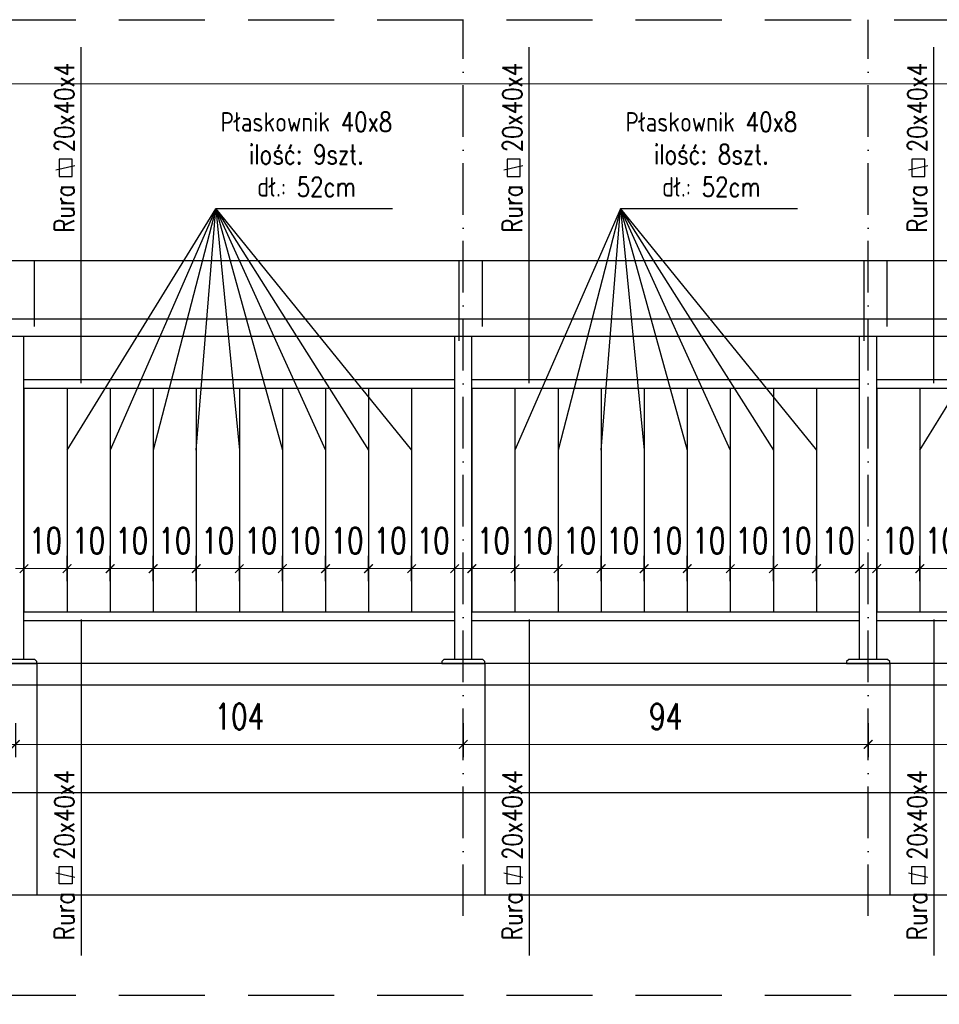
# Model space of a CAD drawing. Header units: millimetres. Extents: x 31969 to 285678, y -69766 to -1123.
# Tile 33 of 176: x 139490 to 139704, y -18505 to -18277. Entities that reach past the tile are written whole.
import ezdxf

# ---------------------------------------------------------------- set-up
doc = ezdxf.new("R2010")
doc.units = ezdxf.units.MM
for name, pattern in [('ACAD_ISO03W100', [30, 12, -18]), ('ACAD_ISO10W100', [18, 12, -3, 0, -3]), ('HIDDEN', [0.375, 0.25, -0.125])]:
    doc.linetypes.add(name, pattern=pattern)
for name, color, linetype in [('a-balustrady detal', 5, 'Continuous'), ('a-opis 2', 1, 'Continuous'), ('a-osie', 4, 'ACAD_ISO10W100'), ('a-przerywana', 250, 'HIDDEN'), ('a-widokowa', 3, 'Continuous'), ('a-wymiary', 11, 'Continuous')]:
    doc.layers.add(name, color=color, linetype=linetype)
doc.styles.add('WYMIAR', font='romans.shx', dxfattribs={"width": 0.8})
doc.styles.add('WYMIARY', font='simplex.shx', dxfattribs={"width": 0.75})
doc.dimstyles.new('MAREK50', dxfattribs={"dimtxt": 12.5, "dimasz": 5, "dimexe": 3, "dimexo": 2, "dimgap": 3.5, "dimtad": 1, "dimdec": 1, "dimdsep": 46, "dimtxsty": 'WYMIARY', "dimblk1": 'ARCHTICK', "dimblk2": 'ARCHTICK', "dimsah": 1, "dimcen": 2.5, "dimdle": 5, "dimadec": 0, "dimazin": 0, "dimtfac": 1, "dimtdec": 1, "dimtmove": 1, "dimatfit": 3, "dimldrblk": 'ARCHTICK', "dimfxl": 1, "dimtolj": 1, "dimtzin": 0, "dimarcsym": 0})

# ---------------------------------------------------------------- blocks, each defined once
blk = doc.blocks.new('_ARCHTICK')
at = {"color": 0, "linetype": 'ByBlock', "const_width": 0.15}
blk.add_lwpolyline([(-0.5, -0.5), (0.5, 0.5)], dxfattribs=at)
blk = doc.blocks.new('*D347')
at = {"layer": 'a-wymiary', "color": 0, "linetype": 'ACAD_ISO03W100', "lineweight": -2, "ltscale": 100}
blk.add_line((139699.4, -18407.16), (139699.4, -18401.27), dxfattribs=at)
at = {"layer": 'a-wymiary', "color": 0, "lineweight": -2, "ltscale": 100}
blk.add_line((139709.4, -18407.16), (139709.4, -18401.27), dxfattribs=at)
at = {"layer": 'a-wymiary', "color": 0, "lineweight": 0, "ltscale": 100}
blk.add_line((139697.4, -18404.27), (139711.4, -18404.27), dxfattribs=at)
at = {"layer": 'DEFPOINTS', "color": 0, "ltscale": 100}
for p in [(139709.4, -18404.27), (139699.4, -18409.16), (139709.4, -18409.16)]:
    blk.add_point(p, dxfattribs=at)
at = {"layer": 'a-wymiary', "color": 0, "lineweight": 0, "ltscale": 100, "xscale": 2, "yscale": 2, "zscale": 2, "rotation": 180}
blk.add_blockref('_ARCHTICK', (139699.4, -18404.27), dxfattribs=at)
at = {"layer": 'a-wymiary', "color": 0, "lineweight": 0, "ltscale": 100, "xscale": 2, "yscale": 2, "zscale": 2}
blk.add_blockref('_ARCHTICK', (139709.4, -18404.27), dxfattribs=at)
at = {"layer": 'a-wymiary', "color": 0, "ltscale": 100, "insert": (139704.4, -18397.77), "char_height": 6, "attachment_point": 5, "style": 'WYMIARY'}
blk.add_mtext('\\A1;10', dxfattribs=at)
blk = doc.blocks.new('*D346')
at = {"layer": 'a-wymiary', "color": 0, "linetype": 'ACAD_ISO03W100', "lineweight": -2, "ltscale": 100}
blk.add_line((139689.4, -18407.16), (139689.4, -18401.27), dxfattribs=at)
at = {"layer": 'a-wymiary', "color": 0, "lineweight": -2, "ltscale": 100}
blk.add_line((139699.4, -18407.16), (139699.4, -18401.27), dxfattribs=at)
at = {"layer": 'a-wymiary', "color": 0, "lineweight": 0, "ltscale": 100}
blk.add_line((139687.4, -18404.27), (139701.4, -18404.27), dxfattribs=at)
at = {"layer": 'DEFPOINTS', "color": 0, "ltscale": 100}
for p in [(139699.4, -18404.27), (139689.4, -18409.16), (139699.4, -18409.16)]:
    blk.add_point(p, dxfattribs=at)
at = {"layer": 'a-wymiary', "color": 0, "lineweight": 0, "ltscale": 100, "xscale": 2, "yscale": 2, "zscale": 2, "rotation": 180}
blk.add_blockref('_ARCHTICK', (139689.4, -18404.27), dxfattribs=at)
at = {"layer": 'a-wymiary', "color": 0, "lineweight": 0, "ltscale": 100, "xscale": 2, "yscale": 2, "zscale": 2}
blk.add_blockref('_ARCHTICK', (139699.4, -18404.27), dxfattribs=at)
at = {"layer": 'a-wymiary', "color": 0, "ltscale": 100, "insert": (139694.4, -18397.77), "char_height": 6, "attachment_point": 5, "style": 'WYMIARY'}
blk.add_mtext('\\A1;10', dxfattribs=at)
blk = doc.blocks.new('*D355')
at = {"layer": 'a-wymiary', "color": 0, "linetype": 'ACAD_ISO03W100', "lineweight": -2, "ltscale": 100}
blk.add_line((139605.4, -18407.16), (139605.4, -18401.27), dxfattribs=at)
at = {"layer": 'a-wymiary', "color": 0, "lineweight": -2, "ltscale": 100}
blk.add_line((139615.4, -18407.16), (139615.4, -18401.27), dxfattribs=at)
at = {"layer": 'a-wymiary', "color": 0, "lineweight": 0, "ltscale": 100}
blk.add_line((139603.4, -18404.27), (139617.4, -18404.27), dxfattribs=at)
at = {"layer": 'DEFPOINTS', "color": 0, "ltscale": 100}
for p in [(139615.4, -18404.27), (139605.4, -18409.16), (139615.4, -18409.16)]:
    blk.add_point(p, dxfattribs=at)
at = {"layer": 'a-wymiary', "color": 0, "lineweight": 0, "ltscale": 100, "xscale": 2, "yscale": 2, "zscale": 2, "rotation": 180}
blk.add_blockref('_ARCHTICK', (139605.4, -18404.27), dxfattribs=at)
at = {"layer": 'a-wymiary', "color": 0, "lineweight": 0, "ltscale": 100, "xscale": 2, "yscale": 2, "zscale": 2}
blk.add_blockref('_ARCHTICK', (139615.4, -18404.27), dxfattribs=at)
at = {"layer": 'a-wymiary', "color": 0, "ltscale": 100, "insert": (139610.4, -18397.77), "char_height": 6, "attachment_point": 5, "style": 'WYMIARY'}
blk.add_mtext('\\A1;10', dxfattribs=at)
blk = doc.blocks.new('*D356')
at = {"layer": 'a-wymiary', "color": 0, "linetype": 'ACAD_ISO03W100', "lineweight": -2, "ltscale": 100}
blk.add_line((139615.4, -18407.16), (139615.4, -18401.27), dxfattribs=at)
at = {"layer": 'a-wymiary', "color": 0, "lineweight": -2, "ltscale": 100}
blk.add_line((139625.4, -18407.16), (139625.4, -18401.27), dxfattribs=at)
at = {"layer": 'a-wymiary', "color": 0, "lineweight": 0, "ltscale": 100}
blk.add_line((139613.4, -18404.27), (139627.4, -18404.27), dxfattribs=at)
at = {"layer": 'DEFPOINTS', "color": 0, "ltscale": 100}
for p in [(139625.4, -18404.27), (139615.4, -18409.16), (139625.4, -18409.16)]:
    blk.add_point(p, dxfattribs=at)
at = {"layer": 'a-wymiary', "color": 0, "lineweight": 0, "ltscale": 100, "xscale": 2, "yscale": 2, "zscale": 2, "rotation": 180}
blk.add_blockref('_ARCHTICK', (139615.4, -18404.27), dxfattribs=at)
at = {"layer": 'a-wymiary', "color": 0, "lineweight": 0, "ltscale": 100, "xscale": 2, "yscale": 2, "zscale": 2}
blk.add_blockref('_ARCHTICK', (139625.4, -18404.27), dxfattribs=at)
at = {"layer": 'a-wymiary', "color": 0, "ltscale": 100, "insert": (139620.4, -18397.77), "char_height": 6, "attachment_point": 5, "style": 'WYMIARY'}
blk.add_mtext('\\A1;10', dxfattribs=at)
blk = doc.blocks.new('*D357')
at = {"layer": 'a-wymiary', "color": 0, "linetype": 'ACAD_ISO03W100', "lineweight": -2, "ltscale": 100}
blk.add_line((139625.4, -18407.16), (139625.4, -18401.27), dxfattribs=at)
at = {"layer": 'a-wymiary', "color": 0, "lineweight": -2, "ltscale": 100}
blk.add_line((139635.4, -18407.16), (139635.4, -18401.27), dxfattribs=at)
at = {"layer": 'a-wymiary', "color": 0, "lineweight": 0, "ltscale": 100}
blk.add_line((139623.4, -18404.27), (139637.4, -18404.27), dxfattribs=at)
at = {"layer": 'DEFPOINTS', "color": 0, "ltscale": 100}
for p in [(139635.4, -18404.27), (139625.4, -18409.16), (139635.4, -18409.16)]:
    blk.add_point(p, dxfattribs=at)
at = {"layer": 'a-wymiary', "color": 0, "lineweight": 0, "ltscale": 100, "xscale": 2, "yscale": 2, "zscale": 2, "rotation": 180}
blk.add_blockref('_ARCHTICK', (139625.4, -18404.27), dxfattribs=at)
at = {"layer": 'a-wymiary', "color": 0, "lineweight": 0, "ltscale": 100, "xscale": 2, "yscale": 2, "zscale": 2}
blk.add_blockref('_ARCHTICK', (139635.4, -18404.27), dxfattribs=at)
at = {"layer": 'a-wymiary', "color": 0, "ltscale": 100, "insert": (139630.4, -18397.77), "char_height": 6, "attachment_point": 5, "style": 'WYMIARY'}
blk.add_mtext('\\A1;10', dxfattribs=at)
blk = doc.blocks.new('*D358')
at = {"layer": 'a-wymiary', "color": 0, "linetype": 'ACAD_ISO03W100', "lineweight": -2, "ltscale": 100}
blk.add_line((139635.4, -18407.16), (139635.4, -18401.27), dxfattribs=at)
at = {"layer": 'a-wymiary', "color": 0, "lineweight": -2, "ltscale": 100}
blk.add_line((139645.4, -18407.16), (139645.4, -18401.27), dxfattribs=at)
at = {"layer": 'a-wymiary', "color": 0, "lineweight": 0, "ltscale": 100}
blk.add_line((139633.4, -18404.27), (139647.4, -18404.27), dxfattribs=at)
at = {"layer": 'DEFPOINTS', "color": 0, "ltscale": 100}
for p in [(139645.4, -18404.27), (139635.4, -18409.16), (139645.4, -18409.16)]:
    blk.add_point(p, dxfattribs=at)
at = {"layer": 'a-wymiary', "color": 0, "lineweight": 0, "ltscale": 100, "xscale": 2, "yscale": 2, "zscale": 2, "rotation": 180}
blk.add_blockref('_ARCHTICK', (139635.4, -18404.27), dxfattribs=at)
at = {"layer": 'a-wymiary', "color": 0, "lineweight": 0, "ltscale": 100, "xscale": 2, "yscale": 2, "zscale": 2}
blk.add_blockref('_ARCHTICK', (139645.4, -18404.27), dxfattribs=at)
at = {"layer": 'a-wymiary', "color": 0, "ltscale": 100, "insert": (139640.4, -18397.77), "char_height": 6, "attachment_point": 5, "style": 'WYMIARY'}
blk.add_mtext('\\A1;10', dxfattribs=at)
blk = doc.blocks.new('*D359')
at = {"layer": 'a-wymiary', "color": 0, "linetype": 'ACAD_ISO03W100', "lineweight": -2, "ltscale": 100}
blk.add_line((139645.4, -18407.16), (139645.4, -18401.27), dxfattribs=at)
at = {"layer": 'a-wymiary', "color": 0, "lineweight": -2, "ltscale": 100}
blk.add_line((139655.4, -18407.16), (139655.4, -18401.27), dxfattribs=at)
at = {"layer": 'a-wymiary', "color": 0, "lineweight": 0, "ltscale": 100}
blk.add_line((139643.4, -18404.27), (139657.4, -18404.27), dxfattribs=at)
at = {"layer": 'DEFPOINTS', "color": 0, "ltscale": 100}
for p in [(139655.4, -18404.27), (139645.4, -18409.16), (139655.4, -18409.16)]:
    blk.add_point(p, dxfattribs=at)
at = {"layer": 'a-wymiary', "color": 0, "lineweight": 0, "ltscale": 100, "xscale": 2, "yscale": 2, "zscale": 2, "rotation": 180}
blk.add_blockref('_ARCHTICK', (139645.4, -18404.27), dxfattribs=at)
at = {"layer": 'a-wymiary', "color": 0, "lineweight": 0, "ltscale": 100, "xscale": 2, "yscale": 2, "zscale": 2}
blk.add_blockref('_ARCHTICK', (139655.4, -18404.27), dxfattribs=at)
at = {"layer": 'a-wymiary', "color": 0, "ltscale": 100, "insert": (139650.4, -18397.77), "char_height": 6, "attachment_point": 5, "style": 'WYMIARY'}
blk.add_mtext('\\A1;10', dxfattribs=at)
blk = doc.blocks.new('*D360')
at = {"layer": 'a-wymiary', "color": 0, "linetype": 'ACAD_ISO03W100', "lineweight": -2, "ltscale": 100}
blk.add_line((139655.4, -18407.16), (139655.4, -18401.27), dxfattribs=at)
at = {"layer": 'a-wymiary', "color": 0, "lineweight": -2, "ltscale": 100}
blk.add_line((139665.4, -18407.16), (139665.4, -18401.27), dxfattribs=at)
at = {"layer": 'a-wymiary', "color": 0, "lineweight": 0, "ltscale": 100}
blk.add_line((139653.4, -18404.27), (139667.4, -18404.27), dxfattribs=at)
at = {"layer": 'DEFPOINTS', "color": 0, "ltscale": 100}
for p in [(139665.4, -18404.27), (139655.4, -18409.16), (139665.4, -18409.16)]:
    blk.add_point(p, dxfattribs=at)
at = {"layer": 'a-wymiary', "color": 0, "lineweight": 0, "ltscale": 100, "xscale": 2, "yscale": 2, "zscale": 2, "rotation": 180}
blk.add_blockref('_ARCHTICK', (139655.4, -18404.27), dxfattribs=at)
at = {"layer": 'a-wymiary', "color": 0, "lineweight": 0, "ltscale": 100, "xscale": 2, "yscale": 2, "zscale": 2}
blk.add_blockref('_ARCHTICK', (139665.4, -18404.27), dxfattribs=at)
at = {"layer": 'a-wymiary', "color": 0, "ltscale": 100, "insert": (139660.4, -18397.77), "char_height": 6, "attachment_point": 5, "style": 'WYMIARY'}
blk.add_mtext('\\A1;10', dxfattribs=at)
blk = doc.blocks.new('*D361')
at = {"layer": 'a-wymiary', "color": 0, "linetype": 'ACAD_ISO03W100', "lineweight": -2, "ltscale": 100}
blk.add_line((139665.4, -18407.16), (139665.4, -18401.27), dxfattribs=at)
at = {"layer": 'a-wymiary', "color": 0, "lineweight": -2, "ltscale": 100}
blk.add_line((139675.4, -18407.16), (139675.4, -18401.27), dxfattribs=at)
at = {"layer": 'a-wymiary', "color": 0, "lineweight": 0, "ltscale": 100}
blk.add_line((139663.4, -18404.27), (139677.4, -18404.27), dxfattribs=at)
at = {"layer": 'DEFPOINTS', "color": 0, "ltscale": 100}
for p in [(139675.4, -18404.27), (139665.4, -18409.16), (139675.4, -18409.16)]:
    blk.add_point(p, dxfattribs=at)
at = {"layer": 'a-wymiary', "color": 0, "lineweight": 0, "ltscale": 100, "xscale": 2, "yscale": 2, "zscale": 2, "rotation": 180}
blk.add_blockref('_ARCHTICK', (139665.4, -18404.27), dxfattribs=at)
at = {"layer": 'a-wymiary', "color": 0, "lineweight": 0, "ltscale": 100, "xscale": 2, "yscale": 2, "zscale": 2}
blk.add_blockref('_ARCHTICK', (139675.4, -18404.27), dxfattribs=at)
at = {"layer": 'a-wymiary', "color": 0, "ltscale": 100, "insert": (139670.4, -18397.77), "char_height": 6, "attachment_point": 5, "style": 'WYMIARY'}
blk.add_mtext('\\A1;10', dxfattribs=at)
blk = doc.blocks.new('*D362')
at = {"layer": 'a-wymiary', "color": 0, "linetype": 'ACAD_ISO03W100', "lineweight": -2, "ltscale": 100}
blk.add_line((139675.4, -18407.16), (139675.4, -18401.27), dxfattribs=at)
at = {"layer": 'a-wymiary', "color": 0, "lineweight": -2, "ltscale": 100}
blk.add_line((139685.4, -18407.16), (139685.4, -18401.27), dxfattribs=at)
at = {"layer": 'a-wymiary', "color": 0, "lineweight": 0, "ltscale": 100}
blk.add_line((139673.4, -18404.27), (139687.4, -18404.27), dxfattribs=at)
at = {"layer": 'DEFPOINTS', "color": 0, "ltscale": 100}
for p in [(139685.4, -18404.27), (139675.4, -18409.16), (139685.4, -18409.16)]:
    blk.add_point(p, dxfattribs=at)
at = {"layer": 'a-wymiary', "color": 0, "lineweight": 0, "ltscale": 100, "xscale": 2, "yscale": 2, "zscale": 2, "rotation": 180}
blk.add_blockref('_ARCHTICK', (139675.4, -18404.27), dxfattribs=at)
at = {"layer": 'a-wymiary', "color": 0, "lineweight": 0, "ltscale": 100, "xscale": 2, "yscale": 2, "zscale": 2}
blk.add_blockref('_ARCHTICK', (139685.4, -18404.27), dxfattribs=at)
at = {"layer": 'a-wymiary', "color": 0, "ltscale": 100, "insert": (139680.4, -18397.77), "char_height": 6, "attachment_point": 5, "style": 'WYMIARY'}
blk.add_mtext('\\A1;10', dxfattribs=at)
blk = doc.blocks.new('*D354')
at = {"layer": 'a-wymiary', "color": 0, "linetype": 'ACAD_ISO03W100', "lineweight": -2, "ltscale": 100}
blk.add_line((139595.4, -18407.16), (139595.4, -18401.27), dxfattribs=at)
at = {"layer": 'a-wymiary', "color": 0, "lineweight": -2, "ltscale": 100}
blk.add_line((139605.4, -18407.16), (139605.4, -18401.27), dxfattribs=at)
at = {"layer": 'a-wymiary', "color": 0, "lineweight": 0, "ltscale": 100}
blk.add_line((139593.4, -18404.27), (139607.4, -18404.27), dxfattribs=at)
at = {"layer": 'DEFPOINTS', "color": 0, "ltscale": 100}
for p in [(139605.4, -18404.27), (139595.4, -18409.16), (139605.4, -18409.16)]:
    blk.add_point(p, dxfattribs=at)
at = {"layer": 'a-wymiary', "color": 0, "lineweight": 0, "ltscale": 100, "xscale": 2, "yscale": 2, "zscale": 2, "rotation": 180}
blk.add_blockref('_ARCHTICK', (139595.4, -18404.27), dxfattribs=at)
at = {"layer": 'a-wymiary', "color": 0, "lineweight": 0, "ltscale": 100, "xscale": 2, "yscale": 2, "zscale": 2}
blk.add_blockref('_ARCHTICK', (139605.4, -18404.27), dxfattribs=at)
at = {"layer": 'a-wymiary', "color": 0, "ltscale": 100, "insert": (139600.4, -18397.77), "char_height": 6, "attachment_point": 5, "style": 'WYMIARY'}
blk.add_mtext('\\A1;10', dxfattribs=at)
blk = doc.blocks.new('*D364')
at = {"layer": 'a-wymiary', "color": 0, "linetype": 'ACAD_ISO03W100', "lineweight": -2, "ltscale": 100}
blk.add_line((139501.4, -18407.16), (139501.4, -18401.27), dxfattribs=at)
at = {"layer": 'a-wymiary', "color": 0, "lineweight": -2, "ltscale": 100}
blk.add_line((139511.4, -18407.16), (139511.4, -18401.27), dxfattribs=at)
at = {"layer": 'a-wymiary', "color": 0, "lineweight": 0, "ltscale": 100}
blk.add_line((139499.4, -18404.27), (139513.4, -18404.27), dxfattribs=at)
at = {"layer": 'DEFPOINTS', "color": 0, "ltscale": 100}
for p in [(139511.4, -18404.27), (139501.4, -18409.16), (139511.4, -18409.16)]:
    blk.add_point(p, dxfattribs=at)
at = {"layer": 'a-wymiary', "color": 0, "lineweight": 0, "ltscale": 100, "xscale": 2, "yscale": 2, "zscale": 2, "rotation": 180}
blk.add_blockref('_ARCHTICK', (139501.4, -18404.27), dxfattribs=at)
at = {"layer": 'a-wymiary', "color": 0, "lineweight": 0, "ltscale": 100, "xscale": 2, "yscale": 2, "zscale": 2}
blk.add_blockref('_ARCHTICK', (139511.4, -18404.27), dxfattribs=at)
at = {"layer": 'a-wymiary', "color": 0, "ltscale": 100, "insert": (139506.4, -18397.77), "char_height": 6, "attachment_point": 5, "style": 'WYMIARY'}
blk.add_mtext('\\A1;10', dxfattribs=at)
blk = doc.blocks.new('*D365')
at = {"layer": 'a-wymiary', "color": 0, "linetype": 'ACAD_ISO03W100', "lineweight": -2, "ltscale": 100}
blk.add_line((139511.4, -18407.16), (139511.4, -18401.27), dxfattribs=at)
at = {"layer": 'a-wymiary', "color": 0, "lineweight": -2, "ltscale": 100}
blk.add_line((139521.4, -18407.16), (139521.4, -18401.27), dxfattribs=at)
at = {"layer": 'a-wymiary', "color": 0, "lineweight": 0, "ltscale": 100}
blk.add_line((139509.4, -18404.27), (139523.4, -18404.27), dxfattribs=at)
at = {"layer": 'DEFPOINTS', "color": 0, "ltscale": 100}
for p in [(139521.4, -18404.27), (139511.4, -18409.16), (139521.4, -18409.16)]:
    blk.add_point(p, dxfattribs=at)
at = {"layer": 'a-wymiary', "color": 0, "lineweight": 0, "ltscale": 100, "xscale": 2, "yscale": 2, "zscale": 2, "rotation": 180}
blk.add_blockref('_ARCHTICK', (139511.4, -18404.27), dxfattribs=at)
at = {"layer": 'a-wymiary', "color": 0, "lineweight": 0, "ltscale": 100, "xscale": 2, "yscale": 2, "zscale": 2}
blk.add_blockref('_ARCHTICK', (139521.4, -18404.27), dxfattribs=at)
at = {"layer": 'a-wymiary', "color": 0, "ltscale": 100, "insert": (139516.4, -18397.77), "char_height": 6, "attachment_point": 5, "style": 'WYMIARY'}
blk.add_mtext('\\A1;10', dxfattribs=at)
blk = doc.blocks.new('*D366')
at = {"layer": 'a-wymiary', "color": 0, "linetype": 'ACAD_ISO03W100', "lineweight": -2, "ltscale": 100}
blk.add_line((139521.4, -18407.16), (139521.4, -18401.27), dxfattribs=at)
at = {"layer": 'a-wymiary', "color": 0, "lineweight": -2, "ltscale": 100}
blk.add_line((139531.4, -18407.16), (139531.4, -18401.27), dxfattribs=at)
at = {"layer": 'a-wymiary', "color": 0, "lineweight": 0, "ltscale": 100}
blk.add_line((139519.4, -18404.27), (139533.4, -18404.27), dxfattribs=at)
at = {"layer": 'DEFPOINTS', "color": 0, "ltscale": 100}
for p in [(139531.4, -18404.27), (139521.4, -18409.16), (139531.4, -18409.16)]:
    blk.add_point(p, dxfattribs=at)
at = {"layer": 'a-wymiary', "color": 0, "lineweight": 0, "ltscale": 100, "xscale": 2, "yscale": 2, "zscale": 2, "rotation": 180}
blk.add_blockref('_ARCHTICK', (139521.4, -18404.27), dxfattribs=at)
at = {"layer": 'a-wymiary', "color": 0, "lineweight": 0, "ltscale": 100, "xscale": 2, "yscale": 2, "zscale": 2}
blk.add_blockref('_ARCHTICK', (139531.4, -18404.27), dxfattribs=at)
at = {"layer": 'a-wymiary', "color": 0, "ltscale": 100, "insert": (139526.4, -18397.77), "char_height": 6, "attachment_point": 5, "style": 'WYMIARY'}
blk.add_mtext('\\A1;10', dxfattribs=at)
blk = doc.blocks.new('*D367')
at = {"layer": 'a-wymiary', "color": 0, "linetype": 'ACAD_ISO03W100', "lineweight": -2, "ltscale": 100}
blk.add_line((139551.4, -18407.16), (139551.4, -18401.27), dxfattribs=at)
at = {"layer": 'a-wymiary', "color": 0, "lineweight": -2, "ltscale": 100}
blk.add_line((139561.4, -18407.16), (139561.4, -18401.27), dxfattribs=at)
at = {"layer": 'a-wymiary', "color": 0, "lineweight": 0, "ltscale": 100}
blk.add_line((139549.4, -18404.27), (139563.4, -18404.27), dxfattribs=at)
at = {"layer": 'DEFPOINTS', "color": 0, "ltscale": 100}
for p in [(139561.4, -18404.27), (139551.4, -18409.16), (139561.4, -18409.16)]:
    blk.add_point(p, dxfattribs=at)
at = {"layer": 'a-wymiary', "color": 0, "lineweight": 0, "ltscale": 100, "xscale": 2, "yscale": 2, "zscale": 2, "rotation": 180}
blk.add_blockref('_ARCHTICK', (139551.4, -18404.27), dxfattribs=at)
at = {"layer": 'a-wymiary', "color": 0, "lineweight": 0, "ltscale": 100, "xscale": 2, "yscale": 2, "zscale": 2}
blk.add_blockref('_ARCHTICK', (139561.4, -18404.27), dxfattribs=at)
at = {"layer": 'a-wymiary', "color": 0, "ltscale": 100, "insert": (139556.4, -18397.77), "char_height": 6, "attachment_point": 5, "style": 'WYMIARY'}
blk.add_mtext('\\A1;10', dxfattribs=at)
blk = doc.blocks.new('*D368')
at = {"layer": 'a-wymiary', "color": 0, "linetype": 'ACAD_ISO03W100', "lineweight": -2, "ltscale": 100}
blk.add_line((139561.4, -18407.16), (139561.4, -18401.27), dxfattribs=at)
at = {"layer": 'a-wymiary', "color": 0, "lineweight": -2, "ltscale": 100}
blk.add_line((139571.4, -18407.16), (139571.4, -18401.27), dxfattribs=at)
at = {"layer": 'a-wymiary', "color": 0, "lineweight": 0, "ltscale": 100}
blk.add_line((139559.4, -18404.27), (139573.4, -18404.27), dxfattribs=at)
at = {"layer": 'DEFPOINTS', "color": 0, "ltscale": 100}
for p in [(139571.4, -18404.27), (139561.4, -18409.16), (139571.4, -18409.16)]:
    blk.add_point(p, dxfattribs=at)
at = {"layer": 'a-wymiary', "color": 0, "lineweight": 0, "ltscale": 100, "xscale": 2, "yscale": 2, "zscale": 2, "rotation": 180}
blk.add_blockref('_ARCHTICK', (139561.4, -18404.27), dxfattribs=at)
at = {"layer": 'a-wymiary', "color": 0, "lineweight": 0, "ltscale": 100, "xscale": 2, "yscale": 2, "zscale": 2}
blk.add_blockref('_ARCHTICK', (139571.4, -18404.27), dxfattribs=at)
at = {"layer": 'a-wymiary', "color": 0, "ltscale": 100, "insert": (139566.4, -18397.77), "char_height": 6, "attachment_point": 5, "style": 'WYMIARY'}
blk.add_mtext('\\A1;10', dxfattribs=at)
blk = doc.blocks.new('*D369')
at = {"layer": 'a-wymiary', "color": 0, "linetype": 'ACAD_ISO03W100', "lineweight": -2, "ltscale": 100}
blk.add_line((139571.4, -18407.16), (139571.4, -18401.27), dxfattribs=at)
at = {"layer": 'a-wymiary', "color": 0, "lineweight": -2, "ltscale": 100}
blk.add_line((139581.4, -18407.16), (139581.4, -18401.27), dxfattribs=at)
at = {"layer": 'a-wymiary', "color": 0, "lineweight": 0, "ltscale": 100}
blk.add_line((139569.4, -18404.27), (139583.4, -18404.27), dxfattribs=at)
at = {"layer": 'DEFPOINTS', "color": 0, "ltscale": 100}
for p in [(139581.4, -18404.27), (139571.4, -18409.16), (139581.4, -18409.16)]:
    blk.add_point(p, dxfattribs=at)
at = {"layer": 'a-wymiary', "color": 0, "lineweight": 0, "ltscale": 100, "xscale": 2, "yscale": 2, "zscale": 2, "rotation": 180}
blk.add_blockref('_ARCHTICK', (139571.4, -18404.27), dxfattribs=at)
at = {"layer": 'a-wymiary', "color": 0, "lineweight": 0, "ltscale": 100, "xscale": 2, "yscale": 2, "zscale": 2}
blk.add_blockref('_ARCHTICK', (139581.4, -18404.27), dxfattribs=at)
at = {"layer": 'a-wymiary', "color": 0, "ltscale": 100, "insert": (139576.4, -18397.77), "char_height": 6, "attachment_point": 5, "style": 'WYMIARY'}
blk.add_mtext('\\A1;10', dxfattribs=at)
blk = doc.blocks.new('*D370')
at = {"layer": 'a-wymiary', "color": 0, "linetype": 'ACAD_ISO03W100', "lineweight": -2, "ltscale": 100}
blk.add_line((139581.4, -18407.16), (139581.4, -18401.27), dxfattribs=at)
at = {"layer": 'a-wymiary', "color": 0, "lineweight": -2, "ltscale": 100}
blk.add_line((139591.4, -18407.16), (139591.4, -18401.27), dxfattribs=at)
at = {"layer": 'a-wymiary', "color": 0, "lineweight": 0, "ltscale": 100}
blk.add_line((139579.4, -18404.27), (139593.4, -18404.27), dxfattribs=at)
at = {"layer": 'DEFPOINTS', "color": 0, "ltscale": 100}
for p in [(139591.4, -18404.27), (139581.4, -18409.16), (139591.4, -18409.16)]:
    blk.add_point(p, dxfattribs=at)
at = {"layer": 'a-wymiary', "color": 0, "lineweight": 0, "ltscale": 100, "xscale": 2, "yscale": 2, "zscale": 2, "rotation": 180}
blk.add_blockref('_ARCHTICK', (139581.4, -18404.27), dxfattribs=at)
at = {"layer": 'a-wymiary', "color": 0, "lineweight": 0, "ltscale": 100, "xscale": 2, "yscale": 2, "zscale": 2}
blk.add_blockref('_ARCHTICK', (139591.4, -18404.27), dxfattribs=at)
at = {"layer": 'a-wymiary', "color": 0, "ltscale": 100, "insert": (139586.4, -18397.77), "char_height": 6, "attachment_point": 5, "style": 'WYMIARY'}
blk.add_mtext('\\A1;10', dxfattribs=at)
blk = doc.blocks.new('*D363')
at = {"layer": 'a-wymiary', "color": 0, "linetype": 'ACAD_ISO03W100', "lineweight": -2, "ltscale": 100}
blk.add_line((139491.4, -18407.16), (139491.4, -18401.27), dxfattribs=at)
at = {"layer": 'a-wymiary', "color": 0, "lineweight": -2, "ltscale": 100}
blk.add_line((139501.4, -18407.16), (139501.4, -18401.27), dxfattribs=at)
at = {"layer": 'a-wymiary', "color": 0, "lineweight": 0, "ltscale": 100}
blk.add_line((139489.4, -18404.27), (139503.4, -18404.27), dxfattribs=at)
at = {"layer": 'DEFPOINTS', "color": 0, "ltscale": 100}
for p in [(139501.4, -18404.27), (139491.4, -18409.16), (139501.4, -18409.16)]:
    blk.add_point(p, dxfattribs=at)
at = {"layer": 'a-wymiary', "color": 0, "lineweight": 0, "ltscale": 100, "xscale": 2, "yscale": 2, "zscale": 2, "rotation": 180}
blk.add_blockref('_ARCHTICK', (139491.4, -18404.27), dxfattribs=at)
at = {"layer": 'a-wymiary', "color": 0, "lineweight": 0, "ltscale": 100, "xscale": 2, "yscale": 2, "zscale": 2}
blk.add_blockref('_ARCHTICK', (139501.4, -18404.27), dxfattribs=at)
at = {"layer": 'a-wymiary', "color": 0, "ltscale": 100, "insert": (139496.4, -18397.77), "char_height": 6, "attachment_point": 5, "style": 'WYMIARY'}
blk.add_mtext('\\A1;10', dxfattribs=at)
blk = doc.blocks.new('*D380')
at = {"layer": 'a-wymiary', "color": 0, "linetype": 'ACAD_ISO03W100', "lineweight": -2, "ltscale": 100}
blk.add_line((139541.4, -18407.16), (139541.4, -18401.27), dxfattribs=at)
at = {"layer": 'a-wymiary', "color": 0, "lineweight": -2, "ltscale": 100}
blk.add_line((139551.4, -18407.16), (139551.4, -18401.27), dxfattribs=at)
at = {"layer": 'a-wymiary', "color": 0, "lineweight": 0, "ltscale": 100}
blk.add_line((139539.4, -18404.27), (139553.4, -18404.27), dxfattribs=at)
at = {"layer": 'DEFPOINTS', "color": 0, "ltscale": 100}
for p in [(139551.4, -18404.27), (139541.4, -18409.16), (139551.4, -18409.16)]:
    blk.add_point(p, dxfattribs=at)
at = {"layer": 'a-wymiary', "color": 0, "lineweight": 0, "ltscale": 100, "xscale": 2, "yscale": 2, "zscale": 2, "rotation": 180}
blk.add_blockref('_ARCHTICK', (139541.4, -18404.27), dxfattribs=at)
at = {"layer": 'a-wymiary', "color": 0, "lineweight": 0, "ltscale": 100, "xscale": 2, "yscale": 2, "zscale": 2}
blk.add_blockref('_ARCHTICK', (139551.4, -18404.27), dxfattribs=at)
at = {"layer": 'a-wymiary', "color": 0, "ltscale": 100, "insert": (139546.4, -18397.77), "char_height": 6, "attachment_point": 5, "style": 'WYMIARY'}
blk.add_mtext('\\A1;10', dxfattribs=at)
blk = doc.blocks.new('*D381')
at = {"layer": 'a-wymiary', "color": 0, "linetype": 'ACAD_ISO03W100', "lineweight": -2, "ltscale": 100}
blk.add_line((139531.4, -18407.16), (139531.4, -18401.27), dxfattribs=at)
at = {"layer": 'a-wymiary', "color": 0, "lineweight": -2, "ltscale": 100}
blk.add_line((139541.4, -18407.16), (139541.4, -18401.27), dxfattribs=at)
at = {"layer": 'a-wymiary', "color": 0, "lineweight": 0, "ltscale": 100}
blk.add_line((139529.4, -18404.27), (139543.4, -18404.27), dxfattribs=at)
at = {"layer": 'DEFPOINTS', "color": 0, "ltscale": 100}
for p in [(139541.4, -18404.27), (139531.4, -18409.16), (139541.4, -18409.16)]:
    blk.add_point(p, dxfattribs=at)
at = {"layer": 'a-wymiary', "color": 0, "lineweight": 0, "ltscale": 100, "xscale": 2, "yscale": 2, "zscale": 2, "rotation": 180}
blk.add_blockref('_ARCHTICK', (139531.4, -18404.27), dxfattribs=at)
at = {"layer": 'a-wymiary', "color": 0, "lineweight": 0, "ltscale": 100, "xscale": 2, "yscale": 2, "zscale": 2}
blk.add_blockref('_ARCHTICK', (139541.4, -18404.27), dxfattribs=at)
at = {"layer": 'a-wymiary', "color": 0, "ltscale": 100, "insert": (139536.4, -18397.77), "char_height": 6, "attachment_point": 5, "style": 'WYMIARY'}
blk.add_mtext('\\A1;10', dxfattribs=at)
blk = doc.blocks.new('*D388')
at = {"layer": 'a-wymiary', "color": 0, "linetype": 'ACAD_ISO03W100', "lineweight": -2, "ltscale": 100}
blk.add_line((139393.4, -18297.89), (139393.4, -18288.68), dxfattribs=at)
at = {"layer": 'a-wymiary', "color": 0, "lineweight": -2, "ltscale": 100}
blk.add_line((140085.4, -18297.89), (140085.4, -18288.68), dxfattribs=at)
at = {"layer": 'a-wymiary', "color": 0, "lineweight": 0, "ltscale": 100}
blk.add_line((139391.4, -18291.68), (140087.4, -18291.68), dxfattribs=at)
at = {"layer": 'DEFPOINTS', "color": 0, "ltscale": 100}
for p in [(140085.4, -18291.68), (139393.4, -18299.89), (140085.4, -18299.89)]:
    blk.add_point(p, dxfattribs=at)
at = {"layer": 'a-wymiary', "color": 0, "lineweight": 0, "ltscale": 100, "xscale": 2, "yscale": 2, "zscale": 2, "rotation": 180}
blk.add_blockref('_ARCHTICK', (139393.4, -18291.68), dxfattribs=at)
at = {"layer": 'a-wymiary', "color": 0, "lineweight": 0, "ltscale": 100, "xscale": 2, "yscale": 2, "zscale": 2}
blk.add_blockref('_ARCHTICK', (140085.4, -18291.68), dxfattribs=at)
at = {"layer": 'a-wymiary', "color": 0, "ltscale": 100, "insert": (139739.4, -18285.18), "char_height": 6, "attachment_point": 5, "style": 'WYMIARY'}
blk.add_mtext('\\A1;692', dxfattribs=at)
blk = doc.blocks.new('*D392')
at = {"layer": 'a-wymiary', "color": 0, "lineweight": -2, "ltscale": 100}
blk.add_line((139687.4, -18440.2), (139687.4, -18448.1), dxfattribs=at)
at = {"layer": 'a-wymiary', "color": 0, "linetype": 'ACAD_ISO03W100', "lineweight": -2, "ltscale": 100}
blk.add_line((139791.4, -18440.2), (139791.4, -18448.1), dxfattribs=at)
at = {"layer": 'a-wymiary', "color": 0, "lineweight": 0, "ltscale": 100}
blk.add_line((139793.4, -18445.1), (139685.4, -18445.1), dxfattribs=at)
at = {"layer": 'DEFPOINTS', "color": 0, "ltscale": 100}
for p in [(139687.4, -18438.2), (139791.4, -18438.2), (139687.4, -18445.1)]:
    blk.add_point(p, dxfattribs=at)
at = {"layer": 'a-wymiary', "color": 0, "lineweight": 0, "ltscale": 100, "xscale": 2, "yscale": 2, "zscale": 2, "rotation": 180}
blk.add_blockref('_ARCHTICK', (139687.4, -18445.1), dxfattribs=at)
at = {"layer": 'a-wymiary', "color": 0, "lineweight": 0, "ltscale": 100, "xscale": 2, "yscale": 2, "zscale": 2}
blk.add_blockref('_ARCHTICK', (139791.4, -18445.1), dxfattribs=at)
at = {"layer": 'a-wymiary', "color": 0, "ltscale": 100, "insert": (139739.4, -18438.6), "char_height": 6, "attachment_point": 5, "style": 'WYMIARY'}
blk.add_mtext('\\A1;104', dxfattribs=at)
blk = doc.blocks.new('*D393')
at = {"layer": 'a-wymiary', "color": 0, "lineweight": -2, "ltscale": 100}
blk.add_line((139593.4, -18440.2), (139593.4, -18448.1), dxfattribs=at)
at = {"layer": 'a-wymiary', "color": 0, "linetype": 'ACAD_ISO03W100', "lineweight": -2, "ltscale": 100}
blk.add_line((139687.4, -18440.2), (139687.4, -18448.1), dxfattribs=at)
at = {"layer": 'a-wymiary', "color": 0, "lineweight": 0, "ltscale": 100}
blk.add_line((139689.4, -18445.1), (139591.4, -18445.1), dxfattribs=at)
at = {"layer": 'DEFPOINTS', "color": 0, "ltscale": 100}
for p in [(139593.4, -18438.2), (139687.4, -18438.2), (139593.4, -18445.1)]:
    blk.add_point(p, dxfattribs=at)
at = {"layer": 'a-wymiary', "color": 0, "lineweight": 0, "ltscale": 100, "xscale": 2, "yscale": 2, "zscale": 2, "rotation": 180}
blk.add_blockref('_ARCHTICK', (139593.4, -18445.1), dxfattribs=at)
at = {"layer": 'a-wymiary', "color": 0, "lineweight": 0, "ltscale": 100, "xscale": 2, "yscale": 2, "zscale": 2}
blk.add_blockref('_ARCHTICK', (139687.4, -18445.1), dxfattribs=at)
at = {"layer": 'a-wymiary', "color": 0, "ltscale": 100, "insert": (139640.4, -18438.6), "char_height": 6, "attachment_point": 5, "style": 'WYMIARY'}
blk.add_mtext('\\A1;94', dxfattribs=at)
blk = doc.blocks.new('*D394')
at = {"layer": 'a-wymiary', "color": 0, "lineweight": -2, "ltscale": 100}
blk.add_line((139489.4, -18440.2), (139489.4, -18448.1), dxfattribs=at)
at = {"layer": 'a-wymiary', "color": 0, "linetype": 'ACAD_ISO03W100', "lineweight": -2, "ltscale": 100}
blk.add_line((139593.4, -18440.2), (139593.4, -18448.1), dxfattribs=at)
at = {"layer": 'a-wymiary', "color": 0, "lineweight": 0, "ltscale": 100}
blk.add_line((139595.4, -18445.1), (139487.4, -18445.1), dxfattribs=at)
at = {"layer": 'DEFPOINTS', "color": 0, "ltscale": 100}
for p in [(139489.4, -18438.2), (139593.4, -18438.2), (139489.4, -18445.1)]:
    blk.add_point(p, dxfattribs=at)
at = {"layer": 'a-wymiary', "color": 0, "lineweight": 0, "ltscale": 100, "xscale": 2, "yscale": 2, "zscale": 2, "rotation": 180}
blk.add_blockref('_ARCHTICK', (139489.4, -18445.1), dxfattribs=at)
at = {"layer": 'a-wymiary', "color": 0, "lineweight": 0, "ltscale": 100, "xscale": 2, "yscale": 2, "zscale": 2}
blk.add_blockref('_ARCHTICK', (139593.4, -18445.1), dxfattribs=at)
at = {"layer": 'a-wymiary', "color": 0, "ltscale": 100, "insert": (139541.4, -18438.6), "char_height": 6, "attachment_point": 5, "style": 'WYMIARY'}
blk.add_mtext('\\A1;104', dxfattribs=at)
blk = doc.blocks.new('*D395')
at = {"layer": 'a-wymiary', "color": 0, "lineweight": -2, "ltscale": 100}
blk.add_line((139395.4, -18440.2), (139395.4, -18448.1), dxfattribs=at)
at = {"layer": 'a-wymiary', "color": 0, "linetype": 'ACAD_ISO03W100', "lineweight": -2, "ltscale": 100}
blk.add_line((139489.4, -18440.2), (139489.4, -18448.1), dxfattribs=at)
at = {"layer": 'a-wymiary', "color": 0, "lineweight": 0, "ltscale": 100}
blk.add_line((139491.4, -18445.1), (139393.4, -18445.1), dxfattribs=at)
at = {"layer": 'DEFPOINTS', "color": 0, "ltscale": 100}
for p in [(139395.4, -18438.2), (139489.4, -18438.2), (139395.4, -18445.1)]:
    blk.add_point(p, dxfattribs=at)
at = {"layer": 'a-wymiary', "color": 0, "lineweight": 0, "ltscale": 100, "xscale": 2, "yscale": 2, "zscale": 2, "rotation": 180}
blk.add_blockref('_ARCHTICK', (139395.4, -18445.1), dxfattribs=at)
at = {"layer": 'a-wymiary', "color": 0, "lineweight": 0, "ltscale": 100, "xscale": 2, "yscale": 2, "zscale": 2}
blk.add_blockref('_ARCHTICK', (139489.4, -18445.1), dxfattribs=at)
at = {"layer": 'a-wymiary', "color": 0, "ltscale": 100, "insert": (139442.4, -18438.6), "char_height": 6, "attachment_point": 5, "style": 'WYMIARY'}
blk.add_mtext('\\A1;94', dxfattribs=at)

msp = doc.modelspace()

# ---------------------------------------------------------------- linework, layer by layer
at = {"layer": 'a-balustrady detal', "ltscale": 0.5}
for p, q in [((140085.4, -18346.34), (139393.4, -18346.34)), ((140085.4, -18350.34), (139393.4, -18350.34)), ((139491.4, -18425.34), (139491.4, -18350.34)), ((139591.4, -18425.34), (139591.4, -18350.34)), ((139595.4, -18425.34), (139595.4, -18350.34)), ((139685.4, -18425.34), (139685.4, -18350.34)), ((139689.4, -18425.34), (139689.4, -18350.34)), ((139491.4, -18360.34), (139591.4, -18360.34)), ((139491.4, -18360.34), (139591.4, -18360.34)), ((139595.4, -18360.34), (139685.4, -18360.34)), ((139689.4, -18360.34), (139789.4, -18360.34)), ((139689.4, -18360.34), (139789.4, -18360.34)), ((139491.4, -18362.34), (139591.4, -18362.34)), ((139491.4, -18362.34), (139491.4, -18414.34)), ((139491.4, -18362.34), (139591.4, -18362.34)), ((139501.4, -18362.34), (139501.4, -18414.34)), ((139511.4, -18362.34), (139511.4, -18414.34)), ((139521.4, -18362.34), (139521.4, -18414.34)), ((139531.4, -18362.34), (139531.4, -18414.34)), ((139541.4, -18362.34), (139541.4, -18414.34)), ((139551.4, -18362.34), (139551.4, -18414.34)), ((139561.4, -18362.34), (139561.4, -18414.34)), ((139571.4, -18362.34), (139571.4, -18414.34)), ((139581.4, -18362.34), (139581.4, -18414.34)), ((139595.4, -18362.34), (139685.4, -18362.34)), ((139595.4, -18362.34), (139595.4, -18414.34)), ((139605.4, -18362.34), (139605.4, -18414.34)), ((139615.4, -18362.34), (139615.4, -18414.34)), ((139625.4, -18362.34), (139625.4, -18414.34)), ((139635.4, -18362.34), (139635.4, -18414.34)), ((139645.4, -18362.34), (139645.4, -18414.34)), ((139655.4, -18362.34), (139655.4, -18414.34)), ((139665.4, -18362.34), (139665.4, -18414.34)), ((139675.4, -18362.34), (139675.4, -18414.34)), ((139689.4, -18362.34), (139789.4, -18362.34)), ((139689.4, -18362.34), (139689.4, -18414.34)), ((139689.4, -18362.34), (139789.4, -18362.34)), ((139699.4, -18362.34), (139699.4, -18414.34)), ((139491.4, -18414.34), (139591.4, -18414.34)), ((139595.4, -18414.34), (139685.4, -18414.34)), ((139689.4, -18414.34), (139789.4, -18414.34)), ((139491.4, -18416.34), (139591.4, -18416.34)), ((139595.4, -18416.34), (139685.4, -18416.34)), ((139689.4, -18416.34), (139789.4, -18416.34))]:
    msp.add_line(p, q, dxfattribs=at)
for points in [[(139484.4, -18426.34), (139494.4, -18426.34), (139494.4, -18425.84), (139493.9, -18425.34), (139484.9, -18425.34), (139484.4, -18425.84)], [(139588.4, -18426.34), (139598.4, -18426.34), (139598.4, -18425.84), (139597.9, -18425.34), (139588.9, -18425.34), (139588.4, -18425.84)], [(139682.4, -18426.34), (139692.4, -18426.34), (139692.4, -18425.84), (139691.9, -18425.34), (139682.9, -18425.34), (139682.4, -18425.84)]]:
    msp.add_lwpolyline(points, close=True, dxfattribs=at)
at = {"layer": 'a-opis 2', "ltscale": 0.1}
for p, q in [((139504.66, -18361.22), (139504.66, -18283.17)), ((139608.66, -18361.22), (139608.66, -18283.17)), ((139702.66, -18361.22), (139702.66, -18283.17)), ((139501.4, -18376.74), (139535.91, -18320.66)), ((139535.91, -18320.66), (139511.4, -18376.74)), ((139535.91, -18320.66), (139521.4, -18376.74)), ((139531.4, -18376.74), (139535.91, -18320.66)), ((139535.91, -18320.66), (139541.4, -18376.74)), ((139576.96, -18320.66), (139535.91, -18320.66)), ((139535.91, -18320.66), (139551.4, -18376.74)), ((139535.91, -18320.66), (139561.4, -18376.74)), ((139535.91, -18320.66), (139571.4, -18376.74)), ((139535.91, -18320.66), (139581.4, -18376.74)), ((139629.91, -18320.66), (139605.4, -18376.74)), ((139629.91, -18320.66), (139615.4, -18376.74)), ((139625.4, -18376.74), (139629.91, -18320.66)), ((139629.91, -18320.66), (139635.4, -18376.74)), ((139670.96, -18320.66), (139629.91, -18320.66)), ((139629.91, -18320.66), (139645.4, -18376.74)), ((139629.91, -18320.66), (139655.4, -18376.74)), ((139629.91, -18320.66), (139665.4, -18376.74)), ((139629.91, -18320.66), (139675.4, -18376.74)), ((139699.4, -18376.74), (139733.91, -18320.66)), ((139394.47, -18332.68), (140145.3, -18332.68)), ((139493.75, -18332.68), (139493.75, -18347.99)), ((139592.47, -18351.37), (139592.47, -18332.68)), ((139597.75, -18332.68), (139597.75, -18347.99)), ((139686.47, -18351.37), (139686.47, -18332.68)), ((139691.75, -18332.68), (139691.75, -18347.99)), ((139504.66, -18416.08), (139504.66, -18494.13)), ((139608.66, -18416.08), (139608.66, -18494.13)), ((139702.66, -18416.08), (139702.66, -18494.13)), ((139494.4, -18426.34), (139494.4, -18480.01)), ((139598.4, -18426.34), (139598.4, -18480.01)), ((139692.4, -18426.34), (139692.4, -18480.01)), ((139400.4, -18480.01), (140145.3, -18480.01))]:
    msp.add_line(p, q, dxfattribs=at)
for points in [[(139499.58, -18313.17), (139502.58, -18313.17), (139502.58, -18309.17), (139499.58, -18309.17), (139499.58, -18313.17)], [(139603.58, -18313.17), (139606.58, -18313.17), (139606.58, -18309.17), (139603.58, -18309.17), (139603.58, -18313.17)], [(139697.58, -18313.17), (139700.58, -18313.17), (139700.58, -18309.17), (139697.58, -18309.17), (139697.58, -18313.17)], [(139503.23, -18310.67), (139498.8, -18311.67)], [(139607.23, -18310.67), (139602.8, -18311.67)], [(139701.23, -18310.67), (139696.8, -18311.67)], [(139499.58, -18473.5), (139502.58, -18473.5), (139502.58, -18477.5), (139499.58, -18477.5), (139499.58, -18473.5)], [(139603.58, -18473.5), (139606.58, -18473.5), (139606.58, -18477.5), (139603.58, -18477.5), (139603.58, -18473.5)], [(139697.58, -18473.5), (139700.58, -18473.5), (139700.58, -18477.5), (139697.58, -18477.5), (139697.58, -18473.5)], [(139503.23, -18476), (139498.8, -18475)], [(139607.23, -18476), (139602.8, -18475)], [(139701.23, -18476), (139696.8, -18475)]]:
    msp.add_lwpolyline(points, dxfattribs=at)
at = {"layer": 'a-osie'}
for p, q in [((139593.4, -18484.96), (139593.4, -18276.75)), ((139687.4, -18484.96), (139687.4, -18276.75))]:
    msp.add_line(p, q, dxfattribs=at)
at = {"layer": 'a-przerywana', "color": 3, "ltscale": 80}
msp.add_line((139363.42, -18503.39), (140155.4, -18503.39), dxfattribs=at)
msp.add_lwpolyline([(139363.42, -18276.75), (140155.4, -18276.75), (140155.4, -18730.03), (139363.42, -18730.03)], close=True, dxfattribs=at)
at = {"layer": 'a-widokowa'}
for p, q in [((140094.4, -18426.34), (139407.4, -18426.34)), ((140094.4, -18431.34), (139383.4, -18431.34)), ((140094.4, -18456.34), (139383.4, -18456.34))]:
    msp.add_line(p, q, dxfattribs=at)

# ---------------------------------------------------------------- texts
at = {"layer": 'a-opis 2', "ltscale": 0.1, "char_height": 4.5269, "width": 94.9255, "rotation": 90, "style": 'WYMIAR'}
for insert, attachment_point in [((139498.52, -18353.94), 1), ((139602.52, -18353.94), 1), ((139696.52, -18353.94), 1), ((139498.52, -18423.37), 3), ((139602.52, -18423.37), 3), ((139696.52, -18423.37), 3)]:
    msp.add_mtext('\\pxqc;Rura   20x40x4', dxfattribs=dict(at, insert=insert, attachment_point=attachment_point))
at = {"layer": 'a-opis 2', "ltscale": 0.1, "char_height": 4.5269, "width": 94.9255, "attachment_point": 3, "style": 'WYMIAR'}
for s, insert in [('\\pxqc;Płaskownik 40x8\\Pilość: 9szt.\\Pdł.: 52cm', (139604.44, -18298.23)), ('\\pxqc;Płaskownik 40x8\\Pilość: 8szt.\\Pdł.: 52cm', (139698.44, -18298.23))]:
    msp.add_mtext(s, dxfattribs=dict(at, insert=insert))

# ---------------------------------------------------------------- dimensions: what is measured, and where the dimension line sits
at = {"layer": 'a-wymiary', "ltscale": 100}
for base, p1, p2, picture, middle in [((140085.4, -18291.68), (139393.4, -18299.89), (140085.4, -18299.89), '*D388', (139739.4, -18285.18)), ((139395.4, -18445.1), (139489.4, -18438.2), (139395.4, -18438.2), '*D395', (139442.4, -18438.6)), ((139489.4, -18445.1), (139593.4, -18438.2), (139489.4, -18438.2), '*D394', (139541.4, -18438.6)), ((139593.4, -18445.1), (139687.4, -18438.2), (139593.4, -18438.2), '*D393', (139640.4, -18438.6)), ((139687.4, -18445.1), (139791.4, -18438.2), (139687.4, -18438.2), '*D392', (139739.4, -18438.6))]:
    dim = msp.add_linear_dim(base=base, p1=p1, p2=p2, dimstyle='MAREK50', override={"dimtxt": 6, "dimasz": 2, "dimdle": 2, "dimfxl": 10, "dimfxlon": 1, "dimlwd": 0}, dxfattribs=at)
    dim.commit()
    dim.dimension.update_dxf_attribs({"geometry": picture, "text_midpoint": middle})
for base, p1, p2, picture, middle in [((139501.4, -18404.27), (139491.4, -18409.16), (139501.4, -18409.16), '*D363', (139496.4, -18404.27)), ((139511.4, -18404.27), (139501.4, -18409.16), (139511.4, -18409.16), '*D364', (139506.4, -18404.27)), ((139521.4, -18404.27), (139511.4, -18409.16), (139521.4, -18409.16), '*D365', (139516.4, -18404.27)), ((139531.4, -18404.27), (139521.4, -18409.16), (139531.4, -18409.16), '*D366', (139526.4, -18404.27)), ((139541.4, -18404.27), (139531.4, -18409.16), (139541.4, -18409.16), '*D381', (139536.4, -18404.27)), ((139551.4, -18404.27), (139541.4, -18409.16), (139551.4, -18409.16), '*D380', (139546.4, -18404.27)), ((139561.4, -18404.27), (139551.4, -18409.16), (139561.4, -18409.16), '*D367', (139556.4, -18404.27)), ((139571.4, -18404.27), (139561.4, -18409.16), (139571.4, -18409.16), '*D368', (139566.4, -18404.27)), ((139581.4, -18404.27), (139571.4, -18409.16), (139581.4, -18409.16), '*D369', (139576.4, -18404.27)), ((139591.4, -18404.27), (139581.4, -18409.16), (139591.4, -18409.16), '*D370', (139586.4, -18404.27)), ((139605.4, -18404.27), (139595.4, -18409.16), (139605.4, -18409.16), '*D354', (139600.4, -18404.27)), ((139615.4, -18404.27), (139605.4, -18409.16), (139615.4, -18409.16), '*D355', (139610.4, -18404.27)), ((139625.4, -18404.27), (139615.4, -18409.16), (139625.4, -18409.16), '*D356', (139620.4, -18404.27)), ((139635.4, -18404.27), (139625.4, -18409.16), (139635.4, -18409.16), '*D357', (139630.4, -18404.27)), ((139645.4, -18404.27), (139635.4, -18409.16), (139645.4, -18409.16), '*D358', (139640.4, -18404.27)), ((139655.4, -18404.27), (139645.4, -18409.16), (139655.4, -18409.16), '*D359', (139650.4, -18404.27)), ((139665.4, -18404.27), (139655.4, -18409.16), (139665.4, -18409.16), '*D360', (139660.4, -18404.27)), ((139675.4, -18404.27), (139665.4, -18409.16), (139675.4, -18409.16), '*D361', (139670.4, -18404.27)), ((139685.4, -18404.27), (139675.4, -18409.16), (139685.4, -18409.16), '*D362', (139680.4, -18404.27)), ((139699.4, -18404.27), (139689.4, -18409.16), (139699.4, -18409.16), '*D346', (139694.4, -18404.27)), ((139709.4, -18404.27), (139699.4, -18409.16), (139709.4, -18409.16), '*D347', (139704.4, -18404.27))]:
    dim = msp.add_linear_dim(base=base, p1=p1, p2=p2, dimstyle='MAREK50', override={"dimtxt": 6, "dimasz": 2, "dimdle": 2, "dimfxl": 10, "dimfxlon": 1, "dimlwd": 0}, dxfattribs=at)
    dim.commit()
    dim.dimension.update_dxf_attribs({"geometry": picture, "text_midpoint": middle, "dimtype": 160})

doc.saveas('drawing.dxf')
